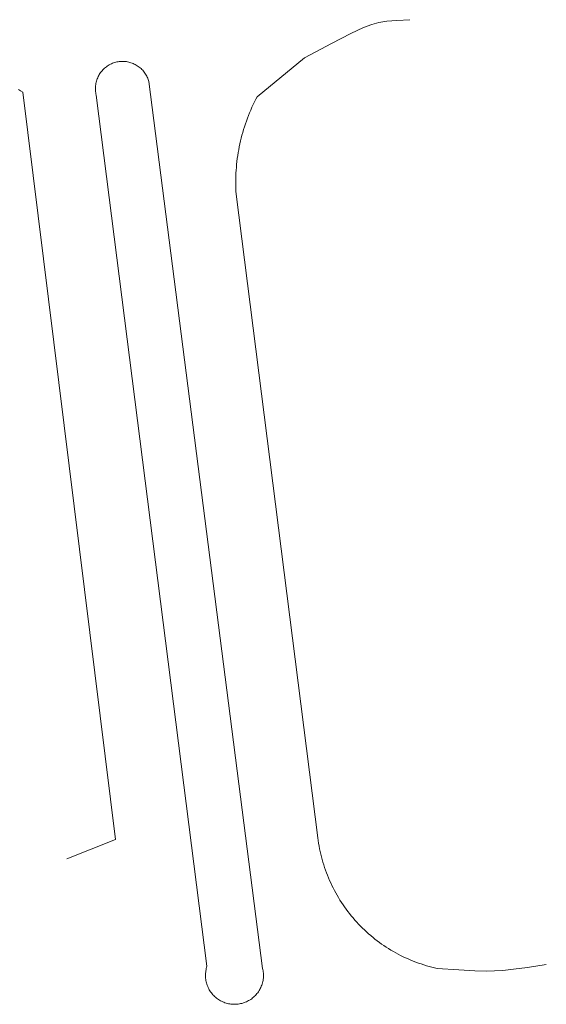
# Model space of a CAD drawing. Extents: x 39508475 to 39522402, y 3783947 to 3795549.
# Tile 78 of 256: x 39512686 to 39512737, y 3794265 to 3794361. Entities that reach past the tile are written whole.
import ezdxf

# ---------------------------------------------------------------- set-up
doc = ezdxf.new("R2010")
doc.units = 0
doc.layers.add('DLSS', color=4, linetype='CONTINUOUS')
doc.layers.add('JCDL_ZBM', color=3, linetype='CONTINUOUS')
doc.layers.add('JCDL_ZBX', color=3, linetype='CONTINUOUS', lineweight=0)

msp = doc.modelspace()

# ---------------------------------------------------------------- linework, layer by layer
at = {"layer": 'DLSS', "linetype": 'Continuous', "lineweight": 20}
for points in [[(39512737.106, 3794268.792), (39512735.28824, 3794268.51352), (39512733.9122, 3794268.32308), (39512732.88551, 3794268.21012), (39512732.093, 3794268.159), (39512731.27539, 3794268.14686), (39512730.1544, 3794268.18031), (39512728.60041, 3794268.26621), (39512726.512, 3794268.408), (39512726.24941, 3794268.46755), (39512725.98802, 3794268.53223), (39512725.72786, 3794268.60164), (39512725.46899, 3794268.67575), (39512725.21151, 3794268.75453), (39512724.95549, 3794268.83796), (39512724.70103, 3794268.92601), (39512724.4482, 3794269.01865), (39512724.19709, 3794269.11585), (39512723.94779, 3794269.21759), (39512723.70036, 3794269.32382), (39512723.4549, 3794269.43451), (39512723.21149, 3794269.54963), (39512722.97019, 3794269.66914), (39512722.7311, 3794269.79299), (39512722.49429, 3794269.92115), (39512722.25984, 3794270.05358), (39512722.02783, 3794270.19023), (39512721.79833, 3794270.33106), (39512721.57141, 3794270.47602), (39512721.34716, 3794270.62507), (39512721.12564, 3794270.77815), (39512720.90693, 3794270.93521), (39512720.6911, 3794271.09621), (39512720.47822, 3794271.26109), (39512720.26835, 3794271.4298), (39512720.136, 3794271.54), (39512720.06158, 3794271.60228), (39512719.85796, 3794271.77847), (39512719.65757, 3794271.95832), (39512719.46047, 3794272.14177), (39512719.26671, 3794272.32876), (39512719.07638, 3794272.51922), (39512718.88952, 3794272.7131), (39512718.70621, 3794272.91033), (39512718.52649, 3794273.11085), (39512718.35044, 3794273.31458), (39512718.1781, 3794273.52147), (39512718.00954, 3794273.73145), (39512717.8448, 3794273.94445), (39512717.68395, 3794274.16039), (39512717.52703, 3794274.3792), (39512717.3741, 3794274.60083), (39512717.22521, 3794274.82518), (39512717.0804, 3794275.05219), (39512716.93973, 3794275.28179), (39512716.80324, 3794275.5139), (39512716.67097, 3794275.74844), (39512716.54296, 3794275.98533), (39512716.41927, 3794276.22451), (39512716.29993, 3794276.46588), (39512716.18498, 3794276.70938), (39512716.07445, 3794276.95491), (39512715.96839, 3794277.20241), (39512715.86683, 3794277.45179), (39512715.76979, 3794277.70296), (39512715.67732, 3794277.95585), (39512715.58944, 3794278.21037), (39512715.50619, 3794278.46644), (39512715.42758, 3794278.72398), (39512715.35365, 3794278.9829), (39512715.28442, 3794279.24311), (39512715.21991, 3794279.50454), (39512715.16015, 3794279.76708), (39512715.10514, 3794280.03067), (39512715.05492, 3794280.29521), (39512715.0095, 3794280.56062), (39512714.96888, 3794280.8268), (39512714.9335, 3794281.09373), (39512706.998, 3794343.636), (39512706.98105, 3794343.92388), (39512706.96922, 3794344.21201), (39512706.96213, 3794344.5003), (39512706.95977, 3794344.78867), (39512706.96215, 3794345.07704), (39512706.96926, 3794345.36533), (39512706.98111, 3794345.65346), (39512706.99769, 3794345.94136), (39512707.01899, 3794346.22895), (39512707.04502, 3794346.51615), (39512707.07575, 3794346.80289), (39512707.1112, 3794347.08908), (39512707.15133, 3794347.37465), (39512707.19616, 3794347.65952), (39512707.24565, 3794347.94362), (39512707.29981, 3794348.22687), (39512707.3586, 3794348.50918), (39512707.42203, 3794348.7905), (39512707.454, 3794348.923), (39512707.49007, 3794349.07074), (39512707.5627, 3794349.34982), (39512707.63991, 3794349.62767), (39512707.72167, 3794349.90421), (39512707.80796, 3794350.17938), (39512707.89875, 3794350.45309), (39512707.99403, 3794350.72527), (39512708.09377, 3794350.99585), (39512708.19794, 3794351.26476), (39512708.30651, 3794351.53192), (39512708.41945, 3794351.79726), (39512708.53674, 3794352.06071), (39512708.65833, 3794352.3222), (39512708.78421, 3794352.58165), (39512708.91432, 3794352.83901), (39512709.049, 3794353.094), (39512713.64529, 3794356.86525), (39512716.25107, 3794358.26549), (39512718.12369, 3794359.23411), (39512719.37805, 3794359.82626), (39512720.16934, 3794360.12159), (39512720.83572, 3794360.29301), (39512721.62092, 3794360.41978), (39512722.60809, 3794360.51009), (39512723.86718, 3794360.57449)], [(39512693.421, 3794353.257), (39512693.3954, 3794353.3684), (39512693.3751, 3794353.481), (39512693.3597, 3794353.5943), (39512693.3493, 3794353.7082), (39512693.3438, 3794353.8224), (39512693.3433, 3794353.9367), (39512693.3477, 3794354.051), (39512693.3571, 3794354.165), (39512693.3714, 3794354.2784), (39512693.3907, 3794354.3911), (39512693.4148, 3794354.5029), (39512693.4438, 3794354.6135), (39512693.4775, 3794354.7228), (39512693.516, 3794354.8305), (39512693.5591, 3794354.9364), (39512693.6067, 3794355.0403), (39512693.6588, 3794355.1421), (39512693.7153, 3794355.2415), (39512693.7761, 3794355.3384), (39512693.841, 3794355.4325), (39512693.9099, 3794355.5238), (39512693.9828, 3794355.6119), (39512694.0594, 3794355.6968), (39512694.1396, 3794355.7783), (39512694.2233, 3794355.8563), (39512694.3103, 3794355.9305), (39512694.4004, 3794356.0009), (39512694.4935, 3794356.0673), (39512694.5894, 3794356.1295), (39512694.6879, 3794356.1876), (39512694.7888, 3794356.2413), (39512694.892, 3794356.2906), (39512694.9972, 3794356.3354), (39512695.1043, 3794356.3756), (39512695.213, 3794356.411), (39512695.3232, 3794356.4417), (39512695.4345, 3794356.4676), (39512695.5469, 3794356.4887), (39512695.6601, 3794356.5048), (39512695.7739, 3794356.516), (39512695.825, 3794356.519), (39512695.8881, 3794356.5223), (39512696.0025, 3794356.5235), (39512696.1168, 3794356.5198), (39512696.2308, 3794356.5112), (39512696.3443, 3794356.4976), (39512696.4572, 3794356.4791), (39512696.5691, 3794356.4557), (39512696.6799, 3794356.4275), (39512696.7894, 3794356.3944), (39512696.8973, 3794356.3567), (39512697.0035, 3794356.3143), (39512697.1078, 3794356.2673), (39512697.2099, 3794356.2159), (39512697.3097, 3794356.16), (39512697.4069, 3794356.0999), (39512697.5015, 3794356.0356), (39512697.5932, 3794355.9673), (39512697.6818, 3794355.895), (39512697.7672, 3794355.819), (39512697.8492, 3794355.7393), (39512697.9277, 3794355.6561), (39512698.0025, 3794355.5696), (39512698.0735, 3794355.48), (39512698.1405, 3794355.3873), (39512698.2034, 3794355.2918), (39512698.2621, 3794355.1937), (39512698.3165, 3794355.0931), (39512698.3665, 3794354.9903), (39512698.4119, 3794354.8853), (39512698.4528, 3794354.7785), (39512698.489, 3794354.67), (39512698.52, 3794354.56), (39512709.571, 3794268.4142), (39512709.5975, 3794268.2987), (39512709.6187, 3794268.182), (39512709.635, 3794268.0646), (39512709.6464, 3794267.9466), (39512709.6527, 3794267.8282), (39512709.6541, 3794267.7097), (39512709.6505, 3794267.5912), (39512709.6419, 3794267.4729), (39512709.6283, 3794267.3552), (39512709.6098, 3794267.2381), (39512709.5863, 3794267.1219), (39512709.558, 3794267.0067), (39512709.5249, 3794266.8929), (39512709.487, 3794266.7806), (39512709.4444, 3794266.6699), (39512709.3972, 3794266.5612), (39512709.3454, 3794266.4545), (39512709.2892, 3794266.3502), (39512709.2286, 3794266.2482), (39512709.1639, 3794266.149), (39512709.0949, 3794266.0525), (39512709.022, 3794265.959), (39512708.9452, 3794265.8687), (39512708.8647, 3794265.7817), (39512708.7806, 3794265.6981), (39512708.693, 3794265.6182), (39512708.6022, 3794265.542), (39512708.5082, 3794265.4698), (39512708.4113, 3794265.4015), (39512708.3116, 3794265.3374), (39512708.2092, 3794265.2775), (39512708.1045, 3794265.2221), (39512707.9975, 3794265.171), (39512707.8884, 3794265.1245), (39512707.7775, 3794265.0827), (39512707.6649, 3794265.0456), (39512707.5509, 3794265.0132), (39512707.5103, 3794265.0034), (39512707.4355, 3794264.9857), (39512707.3192, 3794264.963), (39512707.202, 3794264.9453), (39512707.0841, 3794264.9325), (39512706.9658, 3794264.9247), (39512706.8473, 3794264.9219), (39512706.7288, 3794264.9241), (39512706.6104, 3794264.9313), (39512706.4925, 3794264.9434), (39512706.3752, 3794264.9605), (39512706.2587, 3794264.9825), (39512706.1432, 3794265.0094), (39512706.029, 3794265.0412), (39512705.9162, 3794265.0777), (39512705.8051, 3794265.119), (39512705.6958, 3794265.1649), (39512705.5885, 3794265.2153), (39512705.4834, 3794265.2703), (39512705.3808, 3794265.3296), (39512705.2807, 3794265.3931), (39512705.1834, 3794265.4609), (39512705.0891, 3794265.5327), (39512704.9978, 3794265.6083), (39512704.9098, 3794265.6878), (39512704.8253, 3794265.7709), (39512704.7443, 3794265.8575), (39512704.667, 3794265.9474), (39512704.5936, 3794266.0405), (39512704.5242, 3794266.1366), (39512704.4589, 3794266.2355), (39512704.3978, 3794266.3371), (39512704.341, 3794266.4412), (39512704.2887, 3794266.5475), (39512704.2409, 3794266.656), (39512704.1977, 3794266.7664), (39512704.1592, 3794266.8786), (39512704.1254, 3794266.9922), (39512704.0965, 3794267.1072), (39512704.0724, 3794267.2233), (39512704.0533, 3794267.3403), (39512704.0391, 3794267.458), (39512704.0298, 3794267.5761), (39512704.0256, 3794267.6946), (39512704.0263, 3794267.8132), (39512704.0321, 3794267.9316), (39512704.0428, 3794268.0497), (39512704.0584, 3794268.1672), (39512704.0791, 3794268.2839), (39512704.1046, 3794268.3997), (39512704.1349, 3794268.5143), (39512704.1705, 3794268.6274), (39512693.421, 3794353.257)], [(39512685.8628, 3794353.7767), (39512686.0762, 3794353.6636), (39512686.287, 3794353.546), (39512695.289, 3794280.925), (39512690.569, 3794279.042)]]:
    msp.add_lwpolyline(points, dxfattribs=at)
at = {"layer": 'JCDL_ZBM', "linetype": 'Continuous', "lineweight": 0}
msp.add_lwpolyline([(39512709.57097, 3794268.41419), (39512709.5975, 3794268.29866), (39512709.61874, 3794268.18202), (39512709.63504, 3794268.0646), (39512709.64638, 3794267.94659), (39512709.65274, 3794267.82821), (39512709.65411, 3794267.70966), (39512709.65049, 3794267.59117), (39512709.64188, 3794267.47293), (39512709.6283, 3794267.35516), (39512709.60978, 3794267.23806), (39512709.58633, 3794267.12185), (39512709.55802, 3794267.00673), (39512709.52488, 3794266.8929), (39512709.48698, 3794266.78057), (39512709.44438, 3794266.66994), (39512709.39715, 3794266.5612), (39512709.3454, 3794266.45454), (39512709.28919, 3794266.35016), (39512709.22864, 3794266.24824), (39512709.16385, 3794266.14896), (39512709.09494, 3794266.05249), (39512709.02203, 3794265.95901), (39512708.94524, 3794265.86869), (39512708.86472, 3794265.78168), (39512708.78061, 3794265.69814), (39512708.69305, 3794265.61821), (39512708.6022, 3794265.54204), (39512708.50823, 3794265.46977), (39512708.4113, 3794265.40151), (39512708.31158, 3794265.3374), (39512708.20924, 3794265.27755), (39512708.10448, 3794265.22206), (39512707.99747, 3794265.17103), (39512707.88841, 3794265.12455), (39512707.77749, 3794265.0827), (39512707.6649, 3794265.04557), (39512707.55085, 3794265.01321), (39512707.51026, 3794265.00336), (39512707.43554, 3794264.98568), (39512707.31918, 3794264.96303), (39512707.20196, 3794264.9453), (39512707.0841, 3794264.93252), (39512706.9658, 3794264.92472), (39512706.84728, 3794264.92191), (39512706.72875, 3794264.92408), (39512706.61042, 3794264.93126), (39512706.49249, 3794264.9434), (39512706.37518, 3794264.9605), (39512706.25869, 3794264.98253), (39512706.14323, 3794265.00945), (39512706.02901, 3794265.0412), (39512705.91623, 3794265.07773), (39512705.80509, 3794265.11898), (39512705.69578, 3794265.16488), (39512705.5885, 3794265.21534), (39512705.48344, 3794265.27027), (39512705.38079, 3794265.32957), (39512705.28073, 3794265.39315), (39512705.18343, 3794265.46088), (39512705.08907, 3794265.53265), (39512704.99782, 3794265.60834), (39512704.90984, 3794265.68779), (39512704.82528, 3794265.77089), (39512704.74429, 3794265.85746), (39512704.66703, 3794265.94738), (39512704.59361, 3794266.04046), (39512704.52419, 3794266.13656), (39512704.45887, 3794266.23549), (39512704.39777, 3794266.33709), (39512704.34101, 3794266.44117), (39512704.28869, 3794266.54755), (39512704.24088, 3794266.65604), (39512704.19769, 3794266.76644), (39512704.15919, 3794266.87857), (39512704.12544, 3794266.99222), (39512704.09651, 3794267.10718), (39512704.07245, 3794267.22327), (39512704.0533, 3794267.34026), (39512704.03909, 3794267.45796), (39512704.02985, 3794267.57615), (39512704.02559, 3794267.69462), (39512704.02633, 3794267.81317), (39512704.03206, 3794267.93159), (39512704.04277, 3794268.04965), (39512704.05845, 3794268.16716), (39512704.07906, 3794268.28391), (39512704.10456, 3794268.39969), (39512704.13492, 3794268.51429), (39512704.17048, 3794268.62737), (39512693.421, 3794353.257), (39512693.39543, 3794353.36845), (39512693.37513, 3794353.48098), (39512693.35974, 3794353.59429), (39512693.34929, 3794353.70816), (39512693.34379, 3794353.82238), (39512693.34326, 3794353.93673), (39512693.34769, 3794354.05099), (39512693.35709, 3794354.16495), (39512693.37143, 3794354.2784), (39512693.39068, 3794354.39112), (39512693.41481, 3794354.50289), (39512693.44377, 3794354.61351), (39512693.47751, 3794354.72277), (39512693.51596, 3794354.83047), (39512693.55905, 3794354.93638), (39512693.60671, 3794355.04033), (39512693.65883, 3794355.14211), (39512693.71533, 3794355.24153), (39512693.77609, 3794355.3384), (39512693.84101, 3794355.43254), (39512693.90995, 3794355.52377), (39512693.98278, 3794355.61192), (39512694.05938, 3794355.69682), (39512694.1396, 3794355.77832), (39512694.22327, 3794355.85625), (39512694.31026, 3794355.93048), (39512694.40039, 3794356.00086), (39512694.49349, 3794356.06725), (39512694.58938, 3794356.12954), (39512694.68789, 3794356.18761), (39512694.78883, 3794356.24134), (39512694.89201, 3794356.29064), (39512694.99723, 3794356.33541), (39512695.1043, 3794356.37556), (39512695.21301, 3794356.41103), (39512695.32315, 3794356.44174), (39512695.43453, 3794356.46764), (39512695.54693, 3794356.48867), (39512695.66014, 3794356.5048), (39512695.77394, 3794356.51601), (39512695.825, 3794356.519), (39512695.88812, 3794356.52225), (39512696.00246, 3794356.52353), (39512696.11675, 3794356.51985), (39512696.23077, 3794356.5112), (39512696.34431, 3794356.49761), (39512696.45715, 3794356.4791), (39512696.56908, 3794356.4557), (39512696.67989, 3794356.42746), (39512696.78937, 3794356.39444), (39512696.89731, 3794356.3567), (39512697.00351, 3794356.3143), (39512697.10777, 3794356.26733), (39512697.20989, 3794356.21587), (39512697.30967, 3794356.16002), (39512697.40694, 3794356.0999), (39512697.5015, 3794356.03561), (39512697.59318, 3794355.96726), (39512697.68181, 3794355.89501), (39512697.76721, 3794355.81897), (39512697.84923, 3794355.73929), (39512697.92771, 3794355.65612), (39512698.00251, 3794355.56963), (39512698.07348, 3794355.47996), (39512698.14048, 3794355.3873), (39512698.2034, 3794355.29182), (39512698.26211, 3794355.19369), (39512698.3165, 3794355.09311), (39512698.36648, 3794354.99025), (39512698.41193, 3794354.88533), (39512698.45279, 3794354.77853), (39512698.48897, 3794354.67005), (39512698.52, 3794354.56), (39512709.57097, 3794268.41419)], dxfattribs=at)
at = {"layer": 'JCDL_ZBX', "color": 114, "linetype": 'Continuous', "lineweight": 0, "true_color": 0x009944}
msp.add_lwpolyline([(39512693.421, 3794353.257), (39512693.39543, 3794353.36845), (39512693.37513, 3794353.48098), (39512693.35974, 3794353.59429), (39512693.34929, 3794353.70816), (39512693.34379, 3794353.82238), (39512693.34326, 3794353.93673), (39512693.34769, 3794354.05099), (39512693.35709, 3794354.16495), (39512693.37143, 3794354.2784), (39512693.39068, 3794354.39112), (39512693.41481, 3794354.50289), (39512693.44377, 3794354.61351), (39512693.47751, 3794354.72277), (39512693.51596, 3794354.83047), (39512693.55905, 3794354.93638), (39512693.60671, 3794355.04033), (39512693.65883, 3794355.14211), (39512693.71533, 3794355.24153), (39512693.77609, 3794355.3384), (39512693.84101, 3794355.43254), (39512693.90995, 3794355.52377), (39512693.98278, 3794355.61192), (39512694.05938, 3794355.69682), (39512694.1396, 3794355.77832), (39512694.22327, 3794355.85625), (39512694.31026, 3794355.93048), (39512694.40039, 3794356.00086), (39512694.49349, 3794356.06725), (39512694.58938, 3794356.12954), (39512694.68789, 3794356.18761), (39512694.78883, 3794356.24134), (39512694.89201, 3794356.29064), (39512694.99723, 3794356.33541), (39512695.1043, 3794356.37556), (39512695.21301, 3794356.41103), (39512695.32315, 3794356.44174), (39512695.43453, 3794356.46764), (39512695.54693, 3794356.48867), (39512695.66014, 3794356.5048), (39512695.77394, 3794356.51601), (39512695.825, 3794356.519), (39512695.88812, 3794356.52225), (39512696.00246, 3794356.52353), (39512696.11675, 3794356.51985), (39512696.23077, 3794356.5112), (39512696.34431, 3794356.49761), (39512696.45715, 3794356.4791), (39512696.56908, 3794356.4557), (39512696.67989, 3794356.42746), (39512696.78937, 3794356.39444), (39512696.89731, 3794356.3567), (39512697.00351, 3794356.3143), (39512697.10777, 3794356.26733), (39512697.20989, 3794356.21587), (39512697.30967, 3794356.16002), (39512697.40694, 3794356.0999), (39512697.5015, 3794356.03561), (39512697.59318, 3794355.96726), (39512697.68181, 3794355.89501), (39512697.76721, 3794355.81897), (39512697.84923, 3794355.73929), (39512697.92771, 3794355.65612), (39512698.00251, 3794355.56963), (39512698.07348, 3794355.47996), (39512698.14048, 3794355.3873), (39512698.2034, 3794355.29182), (39512698.26211, 3794355.19369), (39512698.3165, 3794355.09311), (39512698.36648, 3794354.99025), (39512698.41193, 3794354.88533), (39512698.45279, 3794354.77853), (39512698.48897, 3794354.67005), (39512698.52, 3794354.56), (39512709.57097, 3794268.41419), (39512709.5975, 3794268.29866), (39512709.61874, 3794268.18202), (39512709.63504, 3794268.0646), (39512709.64638, 3794267.94659), (39512709.65274, 3794267.82821), (39512709.65411, 3794267.70966), (39512709.65049, 3794267.59117), (39512709.64188, 3794267.47293), (39512709.6283, 3794267.35516), (39512709.60978, 3794267.23806), (39512709.58633, 3794267.12185), (39512709.55802, 3794267.00673), (39512709.52488, 3794266.8929), (39512709.48698, 3794266.78057), (39512709.44438, 3794266.66994), (39512709.39715, 3794266.5612), (39512709.3454, 3794266.45454), (39512709.28919, 3794266.35016), (39512709.22864, 3794266.24824), (39512709.16385, 3794266.14896), (39512709.09494, 3794266.05249), (39512709.02203, 3794265.95901), (39512708.94524, 3794265.86869), (39512708.86472, 3794265.78168), (39512708.78061, 3794265.69814), (39512708.69305, 3794265.61821), (39512708.6022, 3794265.54204), (39512708.50823, 3794265.46977), (39512708.4113, 3794265.40151), (39512708.31158, 3794265.3374), (39512708.20924, 3794265.27755), (39512708.10448, 3794265.22206), (39512707.99747, 3794265.17103), (39512707.88841, 3794265.12455), (39512707.77749, 3794265.0827), (39512707.6649, 3794265.04557), (39512707.55085, 3794265.01321), (39512707.51026, 3794265.00336), (39512707.43554, 3794264.98568), (39512707.31918, 3794264.96303), (39512707.20196, 3794264.9453), (39512707.0841, 3794264.93252), (39512706.9658, 3794264.92472), (39512706.84728, 3794264.92191), (39512706.72875, 3794264.92408), (39512706.61042, 3794264.93126), (39512706.49249, 3794264.9434), (39512706.37518, 3794264.9605), (39512706.25869, 3794264.98253), (39512706.14323, 3794265.00945), (39512706.02901, 3794265.0412), (39512705.91623, 3794265.07773), (39512705.80509, 3794265.11898), (39512705.69578, 3794265.16488), (39512705.5885, 3794265.21534), (39512705.48344, 3794265.27027), (39512705.38079, 3794265.32957), (39512705.28073, 3794265.39315), (39512705.18343, 3794265.46088), (39512705.08907, 3794265.53265), (39512704.99782, 3794265.60834), (39512704.90984, 3794265.68779), (39512704.82528, 3794265.77089), (39512704.74429, 3794265.85746), (39512704.66703, 3794265.94738), (39512704.59361, 3794266.04046), (39512704.52419, 3794266.13656), (39512704.45887, 3794266.23549), (39512704.39777, 3794266.33709), (39512704.34101, 3794266.44117), (39512704.28869, 3794266.54755), (39512704.24088, 3794266.65604), (39512704.19769, 3794266.76644), (39512704.15919, 3794266.87857), (39512704.12544, 3794266.99222), (39512704.09651, 3794267.10718), (39512704.07245, 3794267.22327), (39512704.0533, 3794267.34026), (39512704.03909, 3794267.45796), (39512704.02985, 3794267.57615), (39512704.02559, 3794267.69462), (39512704.02633, 3794267.81317), (39512704.03206, 3794267.93159), (39512704.04277, 3794268.04965), (39512704.05845, 3794268.16716), (39512704.07906, 3794268.28391), (39512704.10456, 3794268.39969), (39512704.13492, 3794268.51429), (39512704.17048, 3794268.62737), (39512693.421, 3794353.257)], dxfattribs=at)

doc.saveas('drawing.dxf')
